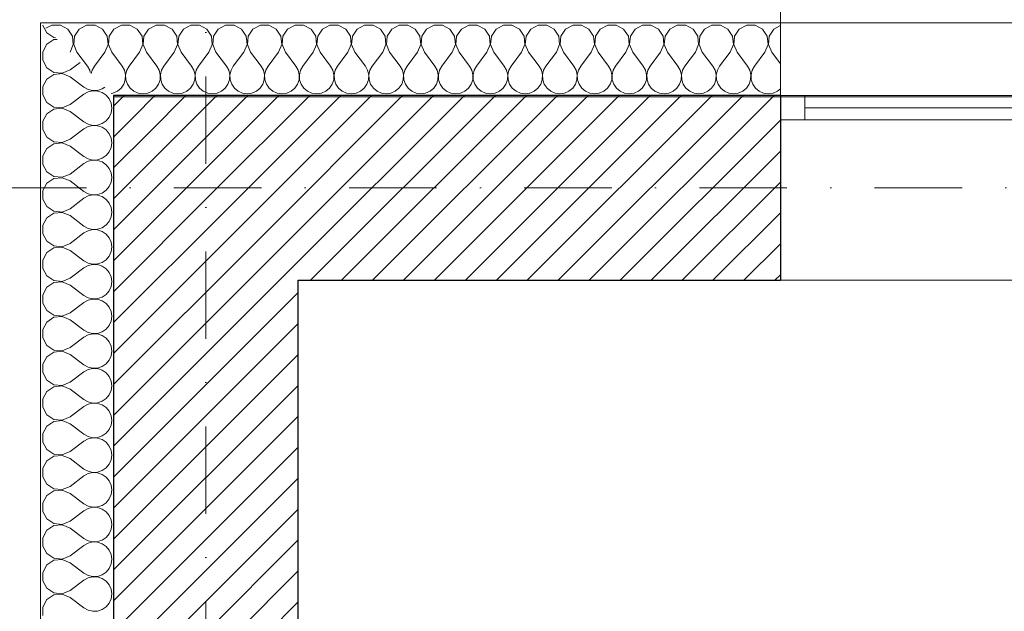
# Model space of a CAD drawing. Header units: millimetres. Extents: x 172139 to 266886, y 89525 to 138225.
# Tile 18 of 72: x 179032 to 181057, y 120464 to 121682. Entities that reach past the tile are written whole.
import ezdxf

# ---------------------------------------------------------------- set-up
doc = ezdxf.new("R2010")
doc.units = ezdxf.units.MM
doc.header["$MEASUREMENT"] = 0
doc.linetypes.add('Kropki i Kreski', pattern=[360, 180, -90, 0, -90])
for name, color, linetype in [('Konstrukcja - Siatki mod', 7, 'Continuous'), ('KR_INW', 7, 'Continuous'), ('NAPIS_SODON', 7, 'Continuous')]:
    doc.layers.add(name, color=color, linetype=linetype)
doc.layers.add('Konstrukcja - Siatki mod_Nr_pióra__48', color=7, linetype='Continuous', lineweight=15, true_color=0xa80f02)
doc.layers.add('KR_INW_Nr_pióra__102', color=7, linetype='Continuous', lineweight=5, true_color=0xcccccc)
for name, color, linetype, lineweight in [('KR_INW_Nr_pióra__101', 252, 'Continuous', 5), ('KR_INW_Nr_pióra__27', 7, 'Continuous', 25), ('KR_INW_Nr_pióra__47', 7, 'Continuous', 15), ('NAPIS_SODON_Nr_pióra__1', 7, 'Continuous', 13), ('Okna ArchiCADa_Nr_pióra__1', 7, 'Continuous', 13)]:
    doc.layers.add(name, color=color, linetype=linetype, lineweight=lineweight)
pattern_1 = [(45, (0, 0), (-31.819804, 31.819804), [])]

# ---------------------------------------------------------------- blocks, each defined once
blk = doc.blocks.new('Strop_1', base_point=(179225, 121523.3))
at = {"layer": 'NAPIS_SODON_Nr_pióra__1', "linetype": 'Continuous', "flags": 128}
blk.add_lwpolyline([(179225, 121523.3), (179225.9, 107003.8), (250898.3, 107008.3), (250897.4, 121527.8)], close=True, dxfattribs=at)
blk = doc.blocks.new('*X87')
at = {"layer": 'KR_INW_Nr_pióra__102', "linetype": 'Continuous'}
for p, q in [((179098.4, 121670.9), (179086.3, 121664.4)), ((179115.8, 121670.9), (179098.4, 121670.9)), ((179131.2, 121662.7), (179115.8, 121670.9)), ((179169.9, 121670.9), (179154.5, 121662.7)), ((179187.3, 121670.9), (179169.9, 121670.9)), ((179202.6, 121662.7), (179187.3, 121670.9)), ((179241.3, 121670.9), (179226, 121662.7)), ((179258.7, 121670.9), (179241.3, 121670.9)), ((179274, 121662.7), (179258.7, 121670.9)), ((179312.7, 121670.9), (179297.4, 121662.7)), ((179330.1, 121670.9), (179312.7, 121670.9)), ((179345.5, 121662.7), (179330.1, 121670.9)), ((179384.2, 121670.9), (179368.8, 121662.7)), ((179401.6, 121670.9), (179384.2, 121670.9)), ((179416.9, 121662.7), (179401.6, 121670.9)), ((179455.6, 121670.9), (179440.3, 121662.7)), ((179473, 121670.9), (179455.6, 121670.9)), ((179488.3, 121662.7), (179473, 121670.9)), ((179527, 121670.9), (179511.7, 121662.7)), ((179544.4, 121670.9), (179527, 121670.9)), ((179559.7, 121662.7), (179544.4, 121670.9)), ((179598.4, 121670.9), (179583.1, 121662.7)), ((179615.8, 121670.9), (179598.4, 121670.9)), ((179631.2, 121662.7), (179615.8, 121670.9)), ((179669.9, 121670.9), (179654.5, 121662.7)), ((179687.3, 121670.9), (179669.9, 121670.9)), ((179702.6, 121662.7), (179687.3, 121670.9)), ((179741.3, 121670.9), (179726, 121662.7)), ((179758.7, 121670.9), (179741.3, 121670.9)), ((179774, 121662.7), (179758.7, 121670.9)), ((179812.7, 121670.9), (179797.4, 121662.7)), ((179830.1, 121670.9), (179812.7, 121670.9)), ((179845.5, 121662.7), (179830.1, 121670.9)), ((179884.2, 121670.9), (179868.8, 121662.7)), ((179901.6, 121670.9), (179884.2, 121670.9)), ((179916.9, 121662.7), (179901.6, 121670.9)), ((179955.6, 121670.9), (179940.3, 121662.7)), ((179973, 121670.9), (179955.6, 121670.9)), ((179988.3, 121662.7), (179973, 121670.9)), ((180027, 121670.9), (180011.7, 121662.7)), ((180044.4, 121670.9), (180027, 121670.9)), ((180059.7, 121662.7), (180044.4, 121670.9)), ((180098.4, 121670.9), (180083.1, 121662.7)), ((180115.8, 121670.9), (180098.4, 121670.9)), ((180131.2, 121662.7), (180115.8, 121670.9)), ((180169.9, 121670.9), (180154.5, 121662.7)), ((180187.3, 121670.9), (180169.9, 121670.9)), ((180202.6, 121662.7), (180187.3, 121670.9)), ((180241.3, 121670.9), (180226, 121662.7)), ((180258.7, 121670.9), (180241.3, 121670.9)), ((180274, 121662.7), (180258.7, 121670.9)), ((180312.7, 121670.9), (180297.4, 121662.7)), ((180330.1, 121670.9), (180312.7, 121670.9)), ((180345.5, 121662.7), (180330.1, 121670.9)), ((180384.2, 121670.9), (180368.8, 121662.7)), ((180401.6, 121670.9), (180384.2, 121670.9)), ((180416.9, 121662.7), (180401.6, 121670.9)), ((180455.6, 121670.9), (180440.3, 121662.7)), ((180473, 121670.9), (180455.6, 121670.9)), ((180488.3, 121662.7), (180473, 121670.9)), ((180527, 121670.9), (180511.7, 121662.7)), ((180544.4, 121670.9), (180527, 121670.9)), ((180559.7, 121662.7), (180544.4, 121670.9)), ((179140.8, 121648.2), (179131.2, 121662.7)), ((179154.5, 121662.7), (179144.9, 121648.2)), ((179212.2, 121648.2), (179202.6, 121662.7)), ((179226, 121662.7), (179216.3, 121648.2)), ((179283.7, 121648.2), (179274, 121662.7)), ((179297.4, 121662.7), (179287.8, 121648.2)), ((179355.1, 121648.2), (179345.5, 121662.7)), ((179368.8, 121662.7), (179359.2, 121648.2)), ((179426.5, 121648.2), (179416.9, 121662.7)), ((179440.3, 121662.7), (179430.6, 121648.2)), ((179497.9, 121648.2), (179488.3, 121662.7)), ((179511.7, 121662.7), (179502.1, 121648.2)), ((179569.4, 121648.2), (179559.7, 121662.7)), ((179583.1, 121662.7), (179573.5, 121648.2)), ((179640.8, 121648.2), (179631.2, 121662.7)), ((179654.5, 121662.7), (179644.9, 121648.2)), ((179712.2, 121648.2), (179702.6, 121662.7)), ((179726, 121662.7), (179716.3, 121648.2)), ((179783.7, 121648.2), (179774, 121662.7)), ((179797.4, 121662.7), (179787.8, 121648.2)), ((179855.1, 121648.2), (179845.5, 121662.7)), ((179868.8, 121662.7), (179859.2, 121648.2)), ((179926.5, 121648.2), (179916.9, 121662.7)), ((179940.3, 121662.7), (179930.6, 121648.2)), ((179997.9, 121648.2), (179988.3, 121662.7)), ((180011.7, 121662.7), (180002.1, 121648.2)), ((180069.4, 121648.2), (180059.7, 121662.7)), ((180083.1, 121662.7), (180073.5, 121648.2)), ((180140.8, 121648.2), (180131.2, 121662.7)), ((180154.5, 121662.7), (180144.9, 121648.2)), ((180212.2, 121648.2), (180202.6, 121662.7)), ((180226, 121662.7), (180216.3, 121648.2)), ((180283.7, 121648.2), (180274, 121662.7)), ((180297.4, 121662.7), (180287.8, 121648.2)), ((180355.1, 121648.2), (180345.5, 121662.7)), ((180368.8, 121662.7), (180359.2, 121648.2)), ((180426.5, 121648.2), (180416.9, 121662.7)), ((180440.3, 121662.7), (180430.6, 121648.2)), ((180497.9, 121648.2), (180488.3, 121662.7)), ((180511.7, 121662.7), (180502.1, 121648.2)), ((180569.4, 121648.2), (180559.7, 121662.7)), ((180583.1, 121662.7), (180573.5, 121648.2)), ((180596.2, 121669.8), (180583.1, 121662.7)), ((179135.7, 121614.9), (179142.4, 121630.9)), ((179142.4, 121630.9), (179140.8, 121648.2)), ((179144.9, 121648.2), (179143.3, 121630.9)), ((179143.3, 121630.9), (179150, 121614.9)), ((179207.1, 121614.9), (179213.9, 121630.9)), ((179213.9, 121630.9), (179212.2, 121648.2)), ((179216.3, 121648.2), (179214.7, 121630.9)), ((179214.7, 121630.9), (179221.4, 121614.9)), ((179278.6, 121614.9), (179285.3, 121630.9)), ((179285.3, 121630.9), (179283.7, 121648.2)), ((179287.8, 121648.2), (179286.1, 121630.9)), ((179286.1, 121630.9), (179292.9, 121614.9)), ((179350, 121614.9), (179356.7, 121630.9)), ((179356.7, 121630.9), (179355.1, 121648.2)), ((179359.2, 121648.2), (179357.6, 121630.9)), ((179357.6, 121630.9), (179364.3, 121614.9)), ((179421.4, 121614.9), (179428.2, 121630.9)), ((179428.2, 121630.9), (179426.5, 121648.2)), ((179430.6, 121648.2), (179429, 121630.9)), ((179429, 121630.9), (179435.7, 121614.9)), ((179492.9, 121614.9), (179499.6, 121630.9)), ((179499.6, 121630.9), (179497.9, 121648.2)), ((179502.1, 121648.2), (179500.4, 121630.9)), ((179500.4, 121630.9), (179507.1, 121614.9)), ((179564.3, 121614.9), (179571, 121630.9)), ((179571, 121630.9), (179569.4, 121648.2)), ((179573.5, 121648.2), (179571.8, 121630.9)), ((179571.8, 121630.9), (179578.6, 121614.9)), ((179635.7, 121614.9), (179642.4, 121630.9)), ((179642.4, 121630.9), (179640.8, 121648.2)), ((179644.9, 121648.2), (179643.3, 121630.9)), ((179643.3, 121630.9), (179650, 121614.9)), ((179707.1, 121614.9), (179713.9, 121630.9)), ((179713.9, 121630.9), (179712.2, 121648.2)), ((179716.3, 121648.2), (179714.7, 121630.9)), ((179714.7, 121630.9), (179721.4, 121614.9)), ((179778.6, 121614.9), (179785.3, 121630.9)), ((179785.3, 121630.9), (179783.7, 121648.2)), ((179787.8, 121648.2), (179786.1, 121630.9)), ((179786.1, 121630.9), (179792.9, 121614.9)), ((179850, 121614.9), (179856.7, 121630.9)), ((179856.7, 121630.9), (179855.1, 121648.2)), ((179859.2, 121648.2), (179857.6, 121630.9)), ((179857.6, 121630.9), (179864.3, 121614.9)), ((179921.4, 121614.9), (179928.2, 121630.9)), ((179928.2, 121630.9), (179926.5, 121648.2)), ((179930.6, 121648.2), (179929, 121630.9)), ((179929, 121630.9), (179935.7, 121614.9)), ((179992.9, 121614.9), (179999.6, 121630.9)), ((179999.6, 121630.9), (179997.9, 121648.2)), ((180002.1, 121648.2), (180000.4, 121630.9)), ((180000.4, 121630.9), (180007.1, 121614.9)), ((180064.3, 121614.9), (180071, 121630.9)), ((180071, 121630.9), (180069.4, 121648.2)), ((180073.5, 121648.2), (180071.8, 121630.9)), ((180071.8, 121630.9), (180078.6, 121614.9)), ((180135.7, 121614.9), (180142.4, 121630.9)), ((180142.4, 121630.9), (180140.8, 121648.2)), ((180144.9, 121648.2), (180143.3, 121630.9)), ((180143.3, 121630.9), (180150, 121614.9)), ((180207.1, 121614.9), (180213.9, 121630.9)), ((180213.9, 121630.9), (180212.2, 121648.2)), ((180216.3, 121648.2), (180214.7, 121630.9)), ((180214.7, 121630.9), (180221.4, 121614.9)), ((180278.6, 121614.9), (180285.3, 121630.9)), ((180285.3, 121630.9), (180283.7, 121648.2)), ((180287.8, 121648.2), (180286.1, 121630.9)), ((180286.1, 121630.9), (180292.9, 121614.9)), ((180350, 121614.9), (180356.7, 121630.9)), ((180356.7, 121630.9), (180355.1, 121648.2)), ((180359.2, 121648.2), (180357.6, 121630.9)), ((180357.6, 121630.9), (180364.3, 121614.9)), ((180421.4, 121614.9), (180428.2, 121630.9)), ((180428.2, 121630.9), (180426.5, 121648.2)), ((180430.6, 121648.2), (180429, 121630.9)), ((180429, 121630.9), (180435.7, 121614.9)), ((180492.9, 121614.9), (180499.6, 121630.9)), ((180499.6, 121630.9), (180497.9, 121648.2)), ((180502.1, 121648.2), (180500.4, 121630.9)), ((180500.4, 121630.9), (180507.1, 121614.9)), ((180564.3, 121614.9), (180571, 121630.9)), ((180571, 121630.9), (180569.4, 121648.2)), ((180573.5, 121648.2), (180571.8, 121630.9)), ((180571.8, 121630.9), (180578.6, 121614.9)), ((179150, 121614.9), (179171.4, 121586.3)), ((179207.1, 121614.9), (179185.7, 121586.3)), ((179221.4, 121614.9), (179242.9, 121586.3)), ((179278.6, 121614.9), (179257.1, 121586.3)), ((179292.9, 121614.9), (179314.3, 121586.3)), ((179350, 121614.9), (179328.6, 121586.3)), ((179364.3, 121614.9), (179385.7, 121586.3)), ((179421.4, 121614.9), (179400, 121586.3)), ((179435.7, 121614.9), (179457.1, 121586.3)), ((179492.9, 121614.9), (179471.4, 121586.3)), ((179507.1, 121614.9), (179528.6, 121586.3)), ((179564.3, 121614.9), (179542.9, 121586.3)), ((179578.6, 121614.9), (179600, 121586.3)), ((179635.7, 121614.9), (179614.3, 121586.3)), ((179650, 121614.9), (179671.4, 121586.3)), ((179707.1, 121614.9), (179685.7, 121586.3)), ((179721.4, 121614.9), (179742.9, 121586.3)), ((179778.6, 121614.9), (179757.1, 121586.3)), ((179792.9, 121614.9), (179814.3, 121586.3)), ((179850, 121614.9), (179828.6, 121586.3)), ((179864.3, 121614.9), (179885.7, 121586.3)), ((179921.4, 121614.9), (179900, 121586.3)), ((179935.7, 121614.9), (179957.1, 121586.3)), ((179992.9, 121614.9), (179971.4, 121586.3)), ((180007.1, 121614.9), (180028.6, 121586.3)), ((180064.3, 121614.9), (180042.9, 121586.3)), ((180078.6, 121614.9), (180100, 121586.3)), ((180135.7, 121614.9), (180114.3, 121586.3)), ((180150, 121614.9), (180171.4, 121586.3)), ((180207.1, 121614.9), (180185.7, 121586.3)), ((180221.4, 121614.9), (180242.9, 121586.3)), ((180278.6, 121614.9), (180257.1, 121586.3)), ((180292.9, 121614.9), (180314.3, 121586.3)), ((180350, 121614.9), (180328.6, 121586.3)), ((180364.3, 121614.9), (180385.7, 121586.3)), ((180421.4, 121614.9), (180400, 121586.3)), ((180435.7, 121614.9), (180457.1, 121586.3)), ((180492.9, 121614.9), (180471.4, 121586.3)), ((180507.1, 121614.9), (180528.6, 121586.3)), ((180564.3, 121614.9), (180542.9, 121586.3)), ((180578.6, 121614.9), (180596.2, 121591.3)), ((179176.2, 121577.7), (179171.4, 121586.3)), ((179177.2, 121573.5), (179176.2, 121577.7)), ((179180.9, 121577.7), (179179.4, 121571.2)), ((179185.7, 121586.3), (179180.9, 121577.7)), ((179247.6, 121577.7), (179242.9, 121586.3)), ((179249.9, 121568.1), (179247.6, 121577.7)), ((179252.4, 121577.7), (179250.1, 121568.1)), ((179257.1, 121586.3), (179252.4, 121577.7)), ((179319.1, 121577.7), (179314.3, 121586.3)), ((179321.3, 121568.1), (179319.1, 121577.7)), ((179323.8, 121577.7), (179321.6, 121568.1)), ((179328.6, 121586.3), (179323.8, 121577.7)), ((179390.5, 121577.7), (179385.7, 121586.3)), ((179392.7, 121568.1), (179390.5, 121577.7)), ((179395.2, 121577.7), (179393, 121568.1)), ((179400, 121586.3), (179395.2, 121577.7)), ((179461.9, 121577.7), (179457.1, 121586.3)), ((179464.1, 121568.1), (179461.9, 121577.7)), ((179466.7, 121577.7), (179464.4, 121568.1)), ((179471.4, 121586.3), (179466.7, 121577.7)), ((179533.3, 121577.7), (179528.6, 121586.3)), ((179535.6, 121568.1), (179533.3, 121577.7)), ((179538.1, 121577.7), (179535.9, 121568.1)), ((179542.9, 121586.3), (179538.1, 121577.7)), ((179604.8, 121577.7), (179600, 121586.3)), ((179607, 121568.1), (179604.8, 121577.7)), ((179609.5, 121577.7), (179607.3, 121568.1)), ((179614.3, 121586.3), (179609.5, 121577.7)), ((179676.2, 121577.7), (179671.4, 121586.3)), ((179678.4, 121568.1), (179676.2, 121577.7)), ((179680.9, 121577.7), (179678.7, 121568.1)), ((179685.7, 121586.3), (179680.9, 121577.7)), ((179747.6, 121577.7), (179742.9, 121586.3)), ((179749.9, 121568.1), (179747.6, 121577.7)), ((179752.4, 121577.7), (179750.1, 121568.1)), ((179757.1, 121586.3), (179752.4, 121577.7)), ((179819.1, 121577.7), (179814.3, 121586.3)), ((179821.3, 121568.1), (179819.1, 121577.7)), ((179823.8, 121577.7), (179821.6, 121568.1)), ((179828.6, 121586.3), (179823.8, 121577.7)), ((179890.5, 121577.7), (179885.7, 121586.3)), ((179892.7, 121568.1), (179890.5, 121577.7)), ((179895.2, 121577.7), (179893, 121568.1)), ((179900, 121586.3), (179895.2, 121577.7)), ((179961.9, 121577.7), (179957.1, 121586.3)), ((179964.1, 121568.1), (179961.9, 121577.7)), ((179966.7, 121577.7), (179964.4, 121568.1)), ((179971.4, 121586.3), (179966.7, 121577.7)), ((180033.3, 121577.7), (180028.6, 121586.3)), ((180035.6, 121568.1), (180033.3, 121577.7)), ((180038.1, 121577.7), (180035.9, 121568.1)), ((180042.9, 121586.3), (180038.1, 121577.7)), ((180104.8, 121577.7), (180100, 121586.3)), ((180107, 121568.1), (180104.8, 121577.7)), ((180109.5, 121577.7), (180107.3, 121568.1)), ((180114.3, 121586.3), (180109.5, 121577.7)), ((180176.2, 121577.7), (180171.4, 121586.3)), ((180178.4, 121568.1), (180176.2, 121577.7)), ((180180.9, 121577.7), (180178.7, 121568.1)), ((180185.7, 121586.3), (180180.9, 121577.7)), ((180247.6, 121577.7), (180242.9, 121586.3)), ((180249.9, 121568.1), (180247.6, 121577.7)), ((180252.4, 121577.7), (180250.1, 121568.1)), ((180257.1, 121586.3), (180252.4, 121577.7)), ((180319.1, 121577.7), (180314.3, 121586.3)), ((180321.3, 121568.1), (180319.1, 121577.7)), ((180323.8, 121577.7), (180321.6, 121568.1)), ((180328.6, 121586.3), (180323.8, 121577.7)), ((180390.5, 121577.7), (180385.7, 121586.3)), ((180392.7, 121568.1), (180390.5, 121577.7)), ((180395.2, 121577.7), (180393, 121568.1)), ((180400, 121586.3), (180395.2, 121577.7)), ((180461.9, 121577.7), (180457.1, 121586.3)), ((180464.1, 121568.1), (180461.9, 121577.7)), ((180466.7, 121577.7), (180464.4, 121568.1)), ((180471.4, 121586.3), (180466.7, 121577.7)), ((180533.3, 121577.7), (180528.6, 121586.3)), ((180535.6, 121568.1), (180533.3, 121577.7)), ((180538.1, 121577.7), (180535.9, 121568.1)), ((180542.9, 121586.3), (180538.1, 121577.7)), ((179240.6, 121540.8), (179246.2, 121548.9)), ((179246.2, 121548.9), (179249.4, 121558.2)), ((179249.4, 121558.2), (179249.9, 121568.1)), ((179250.1, 121568.1), (179250.6, 121558.2)), ((179250.6, 121558.2), (179253.8, 121548.9)), ((179253.8, 121548.9), (179259.4, 121540.8)), ((179312.1, 121540.8), (179317.7, 121548.9)), ((179317.7, 121548.9), (179320.8, 121558.2)), ((179320.8, 121558.2), (179321.3, 121568.1)), ((179321.6, 121568.1), (179322.1, 121558.2)), ((179322.1, 121558.2), (179325.2, 121548.9)), ((179325.2, 121548.9), (179330.8, 121540.8)), ((179383.5, 121540.8), (179389.1, 121548.9)), ((179389.1, 121548.9), (179392.2, 121558.2)), ((179392.2, 121558.2), (179392.7, 121568.1)), ((179393, 121568.1), (179393.5, 121558.2)), ((179393.5, 121558.2), (179396.6, 121548.9)), ((179396.6, 121548.9), (179402.2, 121540.8)), ((179454.9, 121540.8), (179460.5, 121548.9)), ((179460.5, 121548.9), (179463.7, 121558.2)), ((179463.7, 121558.2), (179464.1, 121568.1)), ((179464.4, 121568.1), (179464.9, 121558.2)), ((179464.9, 121558.2), (179468.1, 121548.9)), ((179468.1, 121548.9), (179473.6, 121540.8)), ((179526.4, 121540.8), (179531.9, 121548.9)), ((179531.9, 121548.9), (179535.1, 121558.2)), ((179535.1, 121558.2), (179535.6, 121568.1)), ((179535.9, 121568.1), (179536.3, 121558.2)), ((179536.3, 121558.2), (179539.5, 121548.9)), ((179539.5, 121548.9), (179545.1, 121540.8)), ((179597.8, 121540.8), (179603.4, 121548.9)), ((179603.4, 121548.9), (179606.5, 121558.2)), ((179606.5, 121558.2), (179607, 121568.1)), ((179607.3, 121568.1), (179607.8, 121558.2)), ((179607.8, 121558.2), (179610.9, 121548.9)), ((179610.9, 121548.9), (179616.5, 121540.8)), ((179669.2, 121540.8), (179674.8, 121548.9)), ((179674.8, 121548.9), (179677.9, 121558.2)), ((179677.9, 121558.2), (179678.4, 121568.1)), ((179678.7, 121568.1), (179679.2, 121558.2)), ((179679.2, 121558.2), (179682.3, 121548.9)), ((179682.3, 121548.9), (179687.9, 121540.8)), ((179740.6, 121540.8), (179746.2, 121548.9)), ((179746.2, 121548.9), (179749.4, 121558.2)), ((179749.4, 121558.2), (179749.9, 121568.1)), ((179750.1, 121568.1), (179750.6, 121558.2)), ((179750.6, 121558.2), (179753.8, 121548.9)), ((179753.8, 121548.9), (179759.4, 121540.8)), ((179812.1, 121540.8), (179817.7, 121548.9)), ((179817.7, 121548.9), (179820.8, 121558.2)), ((179820.8, 121558.2), (179821.3, 121568.1)), ((179821.6, 121568.1), (179822.1, 121558.2)), ((179822.1, 121558.2), (179825.2, 121548.9)), ((179825.2, 121548.9), (179830.8, 121540.8)), ((179883.5, 121540.8), (179889.1, 121548.9)), ((179889.1, 121548.9), (179892.2, 121558.2)), ((179892.2, 121558.2), (179892.7, 121568.1)), ((179893, 121568.1), (179893.5, 121558.2)), ((179893.5, 121558.2), (179896.6, 121548.9)), ((179896.6, 121548.9), (179902.2, 121540.8)), ((179954.9, 121540.8), (179960.5, 121548.9)), ((179960.5, 121548.9), (179963.7, 121558.2)), ((179963.7, 121558.2), (179964.1, 121568.1)), ((179964.4, 121568.1), (179964.9, 121558.2)), ((179964.9, 121558.2), (179968.1, 121548.9)), ((179968.1, 121548.9), (179973.6, 121540.8)), ((180026.4, 121540.8), (180031.9, 121548.9)), ((180031.9, 121548.9), (180035.1, 121558.2)), ((180035.1, 121558.2), (180035.6, 121568.1)), ((180035.9, 121568.1), (180036.3, 121558.2)), ((180036.3, 121558.2), (180039.5, 121548.9)), ((180039.5, 121548.9), (180045.1, 121540.8)), ((180097.8, 121540.8), (180103.4, 121548.9)), ((180103.4, 121548.9), (180106.5, 121558.2)), ((180106.5, 121558.2), (180107, 121568.1)), ((180107.3, 121568.1), (180107.8, 121558.2)), ((180107.8, 121558.2), (180110.9, 121548.9)), ((180110.9, 121548.9), (180116.5, 121540.8)), ((180169.2, 121540.8), (180174.8, 121548.9)), ((180174.8, 121548.9), (180177.9, 121558.2)), ((180177.9, 121558.2), (180178.4, 121568.1)), ((180178.7, 121568.1), (180179.2, 121558.2)), ((180179.2, 121558.2), (180182.3, 121548.9)), ((180182.3, 121548.9), (180187.9, 121540.8)), ((180240.6, 121540.8), (180246.2, 121548.9)), ((180246.2, 121548.9), (180249.4, 121558.2)), ((180249.4, 121558.2), (180249.9, 121568.1)), ((180250.1, 121568.1), (180250.6, 121558.2)), ((180250.6, 121558.2), (180253.8, 121548.9)), ((180253.8, 121548.9), (180259.4, 121540.8)), ((180312.1, 121540.8), (180317.7, 121548.9)), ((180317.7, 121548.9), (180320.8, 121558.2)), ((180320.8, 121558.2), (180321.3, 121568.1)), ((180321.6, 121568.1), (180322.1, 121558.2)), ((180322.1, 121558.2), (180325.2, 121548.9)), ((180325.2, 121548.9), (180330.8, 121540.8)), ((180383.5, 121540.8), (180389.1, 121548.9)), ((180389.1, 121548.9), (180392.2, 121558.2)), ((180392.2, 121558.2), (180392.7, 121568.1)), ((180393, 121568.1), (180393.5, 121558.2)), ((180393.5, 121558.2), (180396.6, 121548.9)), ((180396.6, 121548.9), (180402.2, 121540.8)), ((180454.9, 121540.8), (180460.5, 121548.9)), ((180460.5, 121548.9), (180463.7, 121558.2)), ((180463.7, 121558.2), (180464.1, 121568.1)), ((180464.4, 121568.1), (180464.9, 121558.2)), ((180464.9, 121558.2), (180468.1, 121548.9)), ((180468.1, 121548.9), (180473.6, 121540.8)), ((180526.4, 121540.8), (180531.9, 121548.9)), ((180531.9, 121548.9), (180535.1, 121558.2)), ((180535.1, 121558.2), (180535.6, 121568.1)), ((180535.9, 121568.1), (180536.3, 121558.2)), ((180536.3, 121558.2), (180539.5, 121548.9)), ((180539.5, 121548.9), (180545.1, 121540.8)), ((179220.6, 121530), (179224, 121530.5)), ((179224, 121530.5), (179233.1, 121534.5)), ((179233.1, 121534.5), (179240.6, 121540.8)), ((179259.4, 121540.8), (179266.9, 121534.5)), ((179266.9, 121534.5), (179276, 121530.5)), ((179276, 121530.5), (179285.7, 121529.2)), ((179285.7, 121529.2), (179295.5, 121530.5)), ((179295.5, 121530.5), (179304.5, 121534.5)), ((179304.5, 121534.5), (179312.1, 121540.8)), ((179330.8, 121540.8), (179338.4, 121534.5)), ((179338.4, 121534.5), (179347.4, 121530.5)), ((179347.4, 121530.5), (179357.1, 121529.2)), ((179357.1, 121529.2), (179366.9, 121530.5)), ((179366.9, 121530.5), (179375.9, 121534.5)), ((179375.9, 121534.5), (179383.5, 121540.8)), ((179402.2, 121540.8), (179409.8, 121534.5)), ((179409.8, 121534.5), (179418.8, 121530.5)), ((179418.8, 121530.5), (179428.6, 121529.2)), ((179428.6, 121529.2), (179438.3, 121530.5)), ((179438.3, 121530.5), (179447.3, 121534.5)), ((179447.3, 121534.5), (179454.9, 121540.8)), ((179473.6, 121540.8), (179481.2, 121534.5)), ((179481.2, 121534.5), (179490.2, 121530.5)), ((179490.2, 121530.5), (179500, 121529.2)), ((179500, 121529.2), (179509.8, 121530.5)), ((179509.8, 121530.5), (179518.8, 121534.5)), ((179518.8, 121534.5), (179526.4, 121540.8)), ((179545.1, 121540.8), (179552.7, 121534.5)), ((179552.7, 121534.5), (179561.7, 121530.5)), ((179561.7, 121530.5), (179571.4, 121529.2)), ((179571.4, 121529.2), (179581.2, 121530.5)), ((179581.2, 121530.5), (179590.2, 121534.5)), ((179590.2, 121534.5), (179597.8, 121540.8)), ((179616.5, 121540.8), (179624.1, 121534.5)), ((179624.1, 121534.5), (179633.1, 121530.5)), ((179633.1, 121530.5), (179642.9, 121529.2)), ((179642.9, 121529.2), (179652.6, 121530.5)), ((179652.6, 121530.5), (179661.6, 121534.5)), ((179661.6, 121534.5), (179669.2, 121540.8)), ((179687.9, 121540.8), (179695.5, 121534.5)), ((179695.5, 121534.5), (179704.5, 121530.5)), ((179704.5, 121530.5), (179714.3, 121529.2)), ((179714.3, 121529.2), (179724, 121530.5)), ((179724, 121530.5), (179733.1, 121534.5)), ((179733.1, 121534.5), (179740.6, 121540.8)), ((179759.4, 121540.8), (179766.9, 121534.5)), ((179766.9, 121534.5), (179776, 121530.5)), ((179776, 121530.5), (179785.7, 121529.2)), ((179785.7, 121529.2), (179795.5, 121530.5)), ((179795.5, 121530.5), (179804.5, 121534.5)), ((179804.5, 121534.5), (179812.1, 121540.8)), ((179830.8, 121540.8), (179838.4, 121534.5)), ((179838.4, 121534.5), (179847.4, 121530.5)), ((179847.4, 121530.5), (179857.1, 121529.2)), ((179857.1, 121529.2), (179866.9, 121530.5)), ((179866.9, 121530.5), (179875.9, 121534.5)), ((179875.9, 121534.5), (179883.5, 121540.8)), ((179902.2, 121540.8), (179909.8, 121534.5)), ((179909.8, 121534.5), (179918.8, 121530.5)), ((179918.8, 121530.5), (179928.6, 121529.2)), ((179928.6, 121529.2), (179938.3, 121530.5)), ((179938.3, 121530.5), (179947.3, 121534.5)), ((179947.3, 121534.5), (179954.9, 121540.8)), ((179973.6, 121540.8), (179981.2, 121534.5)), ((179981.2, 121534.5), (179990.2, 121530.5)), ((179990.2, 121530.5), (180000, 121529.2)), ((180000, 121529.2), (180009.8, 121530.5)), ((180009.8, 121530.5), (180018.8, 121534.5)), ((180018.8, 121534.5), (180026.4, 121540.8)), ((180045.1, 121540.8), (180052.7, 121534.5)), ((180052.7, 121534.5), (180061.7, 121530.5)), ((180061.7, 121530.5), (180071.4, 121529.2)), ((180071.4, 121529.2), (180081.2, 121530.5)), ((180081.2, 121530.5), (180090.2, 121534.5)), ((180090.2, 121534.5), (180097.8, 121540.8)), ((180116.5, 121540.8), (180124.1, 121534.5)), ((180124.1, 121534.5), (180133.1, 121530.5)), ((180133.1, 121530.5), (180142.9, 121529.2)), ((180142.9, 121529.2), (180152.6, 121530.5)), ((180152.6, 121530.5), (180161.6, 121534.5)), ((180161.6, 121534.5), (180169.2, 121540.8)), ((180187.9, 121540.8), (180195.5, 121534.5)), ((180195.5, 121534.5), (180204.5, 121530.5)), ((180204.5, 121530.5), (180214.3, 121529.2)), ((180214.3, 121529.2), (180224, 121530.5)), ((180224, 121530.5), (180233.1, 121534.5)), ((180233.1, 121534.5), (180240.6, 121540.8)), ((180259.4, 121540.8), (180266.9, 121534.5)), ((180266.9, 121534.5), (180276, 121530.5)), ((180276, 121530.5), (180285.7, 121529.2)), ((180285.7, 121529.2), (180295.5, 121530.5)), ((180295.5, 121530.5), (180304.5, 121534.5)), ((180304.5, 121534.5), (180312.1, 121540.8)), ((180330.8, 121540.8), (180338.4, 121534.5)), ((180338.4, 121534.5), (180347.4, 121530.5)), ((180347.4, 121530.5), (180357.1, 121529.2)), ((180357.1, 121529.2), (180366.9, 121530.5)), ((180366.9, 121530.5), (180375.9, 121534.5)), ((180375.9, 121534.5), (180383.5, 121540.8)), ((180402.2, 121540.8), (180409.8, 121534.5)), ((180409.8, 121534.5), (180418.8, 121530.5)), ((180418.8, 121530.5), (180428.6, 121529.2)), ((180428.6, 121529.2), (180438.3, 121530.5)), ((180438.3, 121530.5), (180447.3, 121534.5)), ((180447.3, 121534.5), (180454.9, 121540.8)), ((180473.6, 121540.8), (180481.2, 121534.5)), ((180481.2, 121534.5), (180490.2, 121530.5)), ((180490.2, 121530.5), (180500, 121529.2)), ((180500, 121529.2), (180509.8, 121530.5)), ((180509.8, 121530.5), (180518.8, 121534.5)), ((180518.8, 121534.5), (180526.4, 121540.8)), ((180545.1, 121540.8), (180552.7, 121534.5)), ((180552.7, 121534.5), (180561.7, 121530.5)), ((180561.7, 121530.5), (180571.4, 121529.2)), ((180571.4, 121529.2), (180581.2, 121530.5)), ((180581.2, 121530.5), (180590.2, 121534.5)), ((180590.2, 121534.5), (180596.2, 121539.5))]:
    blk.add_line(p, q, dxfattribs=at)
blk = doc.blocks.new('Okno podwójne 19')
at = {"layer": 'Okna ArchiCADa_Nr_pióra__1', "linetype": 'Continuous'}
for p, q in [((-575, 330), (575, 330)), ((-575, 0), (-525, 0)), ((-575, -50), (-575, 0)), ((-525, 0), (-525, -50)), ((-525, 0), (-50, 0)), ((-50, -50), (-50, 0)), ((-50, 0), (0, 0)), ((0, 0), (50, 0)), ((50, 0), (50, -50)), ((50, 0), (525, 0)), ((525, -50), (525, 0)), ((525, 0), (575, 0)), ((575, -50), (575, 0)), ((-525, -25), (-50, -25)), ((50, -25), (525, -25)), ((-525, -50), (-575, -50)), ((-50, -50), (-525, -50)), ((0, -50), (-50, -50)), ((50, -50), (0, -50)), ((525, -50), (50, -50)), ((575, -50), (525, -50)), ((-575, -200), (575, -200)), ((-575, -200), (-575, -230)), ((575, -230), (575, -200)), ((-575, -230), (575, -230))]:
    blk.add_line(p, q, dxfattribs=at)
blk = doc.blocks.new('Ściana_1', base_point=(179075.1, 121675.6))
at = {"layer": 'KR_INW_Nr_pióra__101', "linetype": 'Continuous'}
h = blk.add_hatch(dxfattribs=at)
h.set_pattern_fill('Cegła_licówka', color=256, style=0, pattern_type=2)
h.set_pattern_definition(pattern_1)
h.paths.add_polyline_path([(179225.1, 121525.6), (179605.1, 121145.6), (180596.2, 121145.6), (180596.2, 121475.6), (180596.2, 121525.6)])
at = {"layer": 'KR_INW_Nr_pióra__27', "linetype": 'Continuous'}
for p, q in [((180596.2, 121525.6), (179225.1, 121525.6)), ((180596.2, 121525.6), (180596.2, 121475.6)), ((180596.2, 121475.6), (180596.2, 121145.6))]:
    blk.add_line(p, q, dxfattribs=at)
at = {"layer": 'KR_INW_Nr_pióra__27', "linetype": 'Continuous', "flags": 128}
blk.add_lwpolyline([(179605.1, 121145.6), (180596.2, 121145.6)], dxfattribs=at)
at = {"layer": 'KR_INW_Nr_pióra__47', "linetype": 'Continuous'}
blk.add_line((180596.2, 121675.6), (180596.2, 121525.6), dxfattribs=at)
at = {"layer": 'KR_INW_Nr_pióra__47', "linetype": 'Continuous', "flags": 128}
blk.add_lwpolyline([(180596.2, 121675.6), (179075.1, 121675.6)], dxfattribs=at)
at = {"layer": 'KR_INW'}
blk.add_blockref('*X87', (0, 0), dxfattribs=at)
at = {"layer": 'Okna ArchiCADa_Nr_pióra__1', "linetype": 'Continuous', "xscale": -1, "zscale": 1000, "rotation": 180}
blk.add_blockref('Okno podwójne 19', (181171.2, 121475.6), dxfattribs=at)
blk = doc.blocks.new('*X134')
at = {"layer": 'KR_INW_Nr_pióra__102', "linetype": 'Continuous'}
for p, q in [((179079.7, 121670.9), (179079.7, 121669.9)), ((179079.7, 121669.9), (179088, 121654.5)), ((179088, 121654.5), (179102.4, 121644.9)), ((179088, 121631.2), (179079.7, 121615.8)), ((179102.4, 121640.8), (179088, 121631.2)), ((179102.4, 121644.9), (179106.1, 121644.6)), ((179109.2, 121641.4), (179102.4, 121640.8)), ((179079.7, 121615.8), (179079.7, 121598.4)), ((179079.7, 121598.4), (179088, 121583.1)), ((179135.8, 121578.6), (179156.5, 121594.1)), ((179088, 121583.1), (179102.4, 121573.5)), ((179102.4, 121569.4), (179088, 121559.7)), ((179102.4, 121573.5), (179119.8, 121571.8)), ((179119.8, 121571), (179102.4, 121569.4)), ((179119.8, 121571.8), (179135.8, 121578.6)), ((179135.8, 121564.3), (179119.8, 121571)), ((179088, 121559.7), (179079.7, 121544.4)), ((179135.8, 121564.3), (179164.4, 121542.9)), ((179079.7, 121544.4), (179079.7, 121527)), ((179135.8, 121507.1), (179164.4, 121528.6)), ((179164.4, 121542.9), (179173, 121538.1)), ((179173, 121533.3), (179164.4, 121528.6)), ((179173, 121538.1), (179182.6, 121535.9)), ((179182.6, 121535.6), (179173, 121533.3)), ((179182.6, 121535.9), (179192.4, 121536.3)), ((179192.4, 121535.1), (179182.6, 121535.6)), ((179192.4, 121536.3), (179201.8, 121539.5)), ((179201.8, 121531.9), (179192.4, 121535.1)), ((179201.8, 121539.5), (179207.4, 121543.3)), ((179209.9, 121526.4), (179201.8, 121531.9)), ((179079.7, 121527), (179088, 121511.7)), ((179088, 121511.7), (179102.4, 121502.1)), ((179216.2, 121518.8), (179209.9, 121526.4)), ((179220.2, 121509.8), (179216.2, 121518.8)), ((179221.5, 121500), (179220.2, 121509.8)), ((179088, 121488.3), (179079.7, 121473)), ((179102.4, 121497.9), (179088, 121488.3)), ((179102.4, 121502.1), (179119.8, 121500.4)), ((179119.8, 121499.6), (179102.4, 121497.9)), ((179119.8, 121500.4), (179135.8, 121507.1)), ((179135.8, 121492.9), (179119.8, 121499.6)), ((179135.8, 121492.9), (179164.4, 121471.4)), ((179216.2, 121481.2), (179220.2, 121490.2)), ((179220.2, 121490.2), (179221.5, 121500)), ((179079.7, 121473), (179079.7, 121455.6)), ((179164.4, 121471.4), (179173, 121466.7)), ((179192.4, 121464.9), (179201.8, 121468.1)), ((179201.8, 121468.1), (179209.9, 121473.6)), ((179209.9, 121473.6), (179216.2, 121481.2)), ((179079.7, 121455.6), (179088, 121440.3)), ((179135.8, 121435.7), (179164.4, 121457.1)), ((179173, 121461.9), (179164.4, 121457.1)), ((179173, 121466.7), (179182.6, 121464.4)), ((179182.6, 121464.1), (179173, 121461.9)), ((179182.6, 121464.4), (179192.4, 121464.9)), ((179192.4, 121463.7), (179182.6, 121464.1)), ((179201.8, 121460.5), (179192.4, 121463.7)), ((179209.9, 121454.9), (179201.8, 121460.5)), ((179216.2, 121447.3), (179209.9, 121454.9)), ((179088, 121440.3), (179102.4, 121430.6)), ((179102.4, 121430.6), (179119.8, 121429)), ((179119.8, 121428.2), (179102.4, 121426.5)), ((179119.8, 121429), (179135.8, 121435.7)), ((179135.8, 121421.4), (179119.8, 121428.2)), ((179220.2, 121438.3), (179216.2, 121447.3)), ((179221.5, 121428.6), (179220.2, 121438.3)), ((179220.2, 121418.8), (179221.5, 121428.6)), ((179088, 121416.9), (179079.7, 121401.6)), ((179102.4, 121426.5), (179088, 121416.9)), ((179135.8, 121421.4), (179164.4, 121400)), ((179209.9, 121402.2), (179216.2, 121409.8)), ((179216.2, 121409.8), (179220.2, 121418.8)), ((179079.7, 121401.6), (179079.7, 121384.2)), ((179164.4, 121400), (179173, 121395.2)), ((179173, 121390.5), (179164.4, 121385.7)), ((179173, 121395.2), (179182.6, 121393)), ((179182.6, 121392.7), (179173, 121390.5)), ((179182.6, 121393), (179192.4, 121393.5)), ((179192.4, 121392.2), (179182.6, 121392.7)), ((179192.4, 121393.5), (179201.8, 121396.6)), ((179201.8, 121389.1), (179192.4, 121392.2)), ((179201.8, 121396.6), (179209.9, 121402.2)), ((179209.9, 121383.5), (179201.8, 121389.1)), ((179079.7, 121384.2), (179088, 121368.8)), ((179088, 121368.8), (179102.4, 121359.2)), ((179135.8, 121364.3), (179164.4, 121385.7)), ((179216.2, 121375.9), (179209.9, 121383.5)), ((179220.2, 121366.9), (179216.2, 121375.9)), ((179221.5, 121357.1), (179220.2, 121366.9)), ((179102.4, 121355.1), (179088, 121345.5)), ((179102.4, 121359.2), (179119.8, 121357.6)), ((179119.8, 121356.7), (179102.4, 121355.1)), ((179119.8, 121357.6), (179135.8, 121364.3)), ((179135.8, 121350), (179119.8, 121356.7)), ((179135.8, 121350), (179164.4, 121328.6)), ((179216.2, 121338.4), (179220.2, 121347.4)), ((179220.2, 121347.4), (179221.5, 121357.1)), ((179088, 121345.5), (179079.7, 121330.1)), ((179079.7, 121330.1), (179079.7, 121312.7)), ((179164.4, 121328.6), (179173, 121323.8)), ((179201.8, 121325.2), (179209.9, 121330.8)), ((179209.9, 121330.8), (179216.2, 121338.4)), ((179079.7, 121312.7), (179088, 121297.4)), ((179135.8, 121292.9), (179164.4, 121314.3)), ((179173, 121319.1), (179164.4, 121314.3)), ((179173, 121323.8), (179182.6, 121321.6)), ((179182.6, 121321.3), (179173, 121319.1)), ((179182.6, 121321.6), (179192.4, 121322.1)), ((179192.4, 121320.8), (179182.6, 121321.3)), ((179192.4, 121322.1), (179201.8, 121325.2)), ((179201.8, 121317.7), (179192.4, 121320.8)), ((179209.9, 121312.1), (179201.8, 121317.7)), ((179216.2, 121304.5), (179209.9, 121312.1)), ((179088, 121297.4), (179102.4, 121287.8)), ((179102.4, 121287.8), (179119.8, 121286.1)), ((179119.8, 121286.1), (179135.8, 121292.9)), ((179220.2, 121295.5), (179216.2, 121304.5)), ((179221.5, 121285.7), (179220.2, 121295.5)), ((179220.2, 121276), (179221.5, 121285.7)), ((179088, 121274), (179079.7, 121258.7)), ((179102.4, 121283.7), (179088, 121274)), ((179119.8, 121285.3), (179102.4, 121283.7)), ((179135.8, 121278.6), (179119.8, 121285.3)), ((179135.8, 121278.6), (179164.4, 121257.1)), ((179209.9, 121259.4), (179216.2, 121266.9)), ((179216.2, 121266.9), (179220.2, 121276)), ((179079.7, 121258.7), (179079.7, 121241.3)), ((179164.4, 121257.1), (179173, 121252.4)), ((179173, 121247.6), (179164.4, 121242.9)), ((179173, 121252.4), (179182.6, 121250.1)), ((179182.6, 121249.9), (179173, 121247.6)), ((179182.6, 121250.1), (179192.4, 121250.6)), ((179192.4, 121249.4), (179182.6, 121249.9)), ((179192.4, 121250.6), (179201.8, 121253.8)), ((179201.8, 121246.2), (179192.4, 121249.4)), ((179201.8, 121253.8), (179209.9, 121259.4)), ((179209.9, 121240.6), (179201.8, 121246.2)), ((179079.7, 121241.3), (179088, 121226)), ((179088, 121226), (179102.4, 121216.3)), ((179135.8, 121221.4), (179164.4, 121242.9)), ((179216.2, 121233.1), (179209.9, 121240.6)), ((179220.2, 121224), (179216.2, 121233.1)), ((179102.4, 121212.2), (179088, 121202.6)), ((179102.4, 121216.3), (179119.8, 121214.7)), ((179119.8, 121213.9), (179102.4, 121212.2)), ((179119.8, 121214.7), (179135.8, 121221.4)), ((179135.8, 121207.1), (179119.8, 121213.9)), ((179135.8, 121207.1), (179164.4, 121185.7)), ((179221.5, 121214.3), (179220.2, 121224)), ((179220.2, 121204.5), (179221.5, 121214.3)), ((179088, 121202.6), (179079.7, 121187.3)), ((179079.7, 121187.3), (179079.7, 121169.9)), ((179164.4, 121185.7), (179173, 121180.9)), ((179201.8, 121182.3), (179209.9, 121187.9)), ((179209.9, 121187.9), (179216.2, 121195.5)), ((179216.2, 121195.5), (179220.2, 121204.5)), ((179079.7, 121169.9), (179088, 121154.5)), ((179135.8, 121150), (179164.4, 121171.4)), ((179173, 121176.2), (179164.4, 121171.4)), ((179173, 121180.9), (179182.6, 121178.7)), ((179182.6, 121178.4), (179173, 121176.2)), ((179182.6, 121178.7), (179192.4, 121179.2)), ((179192.4, 121177.9), (179182.6, 121178.4)), ((179192.4, 121179.2), (179201.8, 121182.3)), ((179201.8, 121174.8), (179192.4, 121177.9)), ((179209.9, 121169.2), (179201.8, 121174.8)), ((179216.2, 121161.6), (179209.9, 121169.2)), ((179088, 121154.5), (179102.4, 121144.9)), ((179102.4, 121144.9), (179119.8, 121143.3)), ((179119.8, 121143.3), (179135.8, 121150)), ((179220.2, 121152.6), (179216.2, 121161.6)), ((179221.5, 121142.9), (179220.2, 121152.6)), ((179088, 121131.2), (179079.7, 121115.8)), ((179102.4, 121140.8), (179088, 121131.2)), ((179119.8, 121142.4), (179102.4, 121140.8)), ((179135.8, 121135.7), (179119.8, 121142.4)), ((179135.8, 121135.7), (179164.4, 121114.3)), ((179209.9, 121116.5), (179216.2, 121124.1)), ((179216.2, 121124.1), (179220.2, 121133.1)), ((179220.2, 121133.1), (179221.5, 121142.9)), ((179079.7, 121115.8), (179079.7, 121098.4)), ((179164.4, 121114.3), (179173, 121109.5)), ((179173, 121104.8), (179164.4, 121100)), ((179173, 121109.5), (179182.6, 121107.3)), ((179182.6, 121107), (179173, 121104.8)), ((179182.6, 121107.3), (179192.4, 121107.8)), ((179192.4, 121106.5), (179182.6, 121107)), ((179192.4, 121107.8), (179201.8, 121110.9)), ((179201.8, 121103.4), (179192.4, 121106.5)), ((179201.8, 121110.9), (179209.9, 121116.5)), ((179209.9, 121097.8), (179201.8, 121103.4)), ((179079.7, 121098.4), (179088, 121083.1)), ((179088, 121083.1), (179102.4, 121073.5)), ((179135.8, 121078.6), (179164.4, 121100)), ((179216.2, 121090.2), (179209.9, 121097.8)), ((179220.2, 121081.2), (179216.2, 121090.2)), ((179102.4, 121069.4), (179088, 121059.7)), ((179102.4, 121073.5), (179119.8, 121071.8)), ((179119.8, 121071), (179102.4, 121069.4)), ((179119.8, 121071.8), (179135.8, 121078.6)), ((179135.8, 121064.3), (179119.8, 121071)), ((179135.8, 121064.3), (179164.4, 121042.9)), ((179221.5, 121071.4), (179220.2, 121081.2)), ((179220.2, 121061.7), (179221.5, 121071.4)), ((179088, 121059.7), (179079.7, 121044.4)), ((179079.7, 121044.4), (179079.7, 121027)), ((179164.4, 121042.9), (179173, 121038.1)), ((179201.8, 121039.5), (179209.9, 121045.1)), ((179209.9, 121045.1), (179216.2, 121052.7)), ((179216.2, 121052.7), (179220.2, 121061.7)), ((179079.7, 121027), (179088, 121011.7)), ((179135.8, 121007.1), (179164.4, 121028.6)), ((179173, 121033.3), (179164.4, 121028.6)), ((179173, 121038.1), (179182.6, 121035.9)), ((179182.6, 121035.6), (179173, 121033.3)), ((179182.6, 121035.9), (179192.4, 121036.3)), ((179192.4, 121035.1), (179182.6, 121035.6)), ((179192.4, 121036.3), (179201.8, 121039.5)), ((179201.8, 121031.9), (179192.4, 121035.1)), ((179209.9, 121026.4), (179201.8, 121031.9)), ((179216.2, 121018.8), (179209.9, 121026.4)), ((179088, 121011.7), (179102.4, 121002.1)), ((179119.8, 121000.4), (179135.8, 121007.1)), ((179220.2, 121009.8), (179216.2, 121018.8)), ((179221.5, 121000), (179220.2, 121009.8)), ((179088, 120988.3), (179079.7, 120973)), ((179102.4, 120997.9), (179088, 120988.3)), ((179102.4, 121002.1), (179119.8, 121000.4)), ((179119.8, 120999.6), (179102.4, 120997.9)), ((179135.8, 120992.9), (179119.8, 120999.6)), ((179135.8, 120992.9), (179164.4, 120971.4)), ((179216.2, 120981.2), (179220.2, 120990.2)), ((179220.2, 120990.2), (179221.5, 121000)), ((179079.7, 120973), (179079.7, 120955.6)), ((179164.4, 120971.4), (179173, 120966.7)), ((179173, 120961.9), (179164.4, 120957.1)), ((179173, 120966.7), (179182.6, 120964.4)), ((179182.6, 120964.1), (179173, 120961.9)), ((179182.6, 120964.4), (179192.4, 120964.9)), ((179192.4, 120963.7), (179182.6, 120964.1)), ((179192.4, 120964.9), (179201.8, 120968.1)), ((179201.8, 120960.5), (179192.4, 120963.7)), ((179201.8, 120968.1), (179209.9, 120973.6)), ((179209.9, 120973.6), (179216.2, 120981.2)), ((179079.7, 120955.6), (179088, 120940.3)), ((179135.8, 120935.7), (179164.4, 120957.1)), ((179209.9, 120954.9), (179201.8, 120960.5)), ((179216.2, 120947.3), (179209.9, 120954.9)), ((179220.2, 120938.3), (179216.2, 120947.3)), ((179088, 120940.3), (179102.4, 120930.6)), ((179102.4, 120926.5), (179088, 120916.9)), ((179102.4, 120930.6), (179119.8, 120929)), ((179119.8, 120928.2), (179102.4, 120926.5)), ((179119.8, 120929), (179135.8, 120935.7)), ((179135.8, 120921.4), (179119.8, 120928.2)), ((179135.8, 120921.4), (179164.4, 120900)), ((179221.5, 120928.6), (179220.2, 120938.3)), ((179220.2, 120918.8), (179221.5, 120928.6)), ((179088, 120916.9), (179079.7, 120901.6)), ((179079.7, 120901.6), (179079.7, 120884.2)), ((179201.8, 120896.6), (179209.9, 120902.2)), ((179209.9, 120902.2), (179216.2, 120909.8)), ((179216.2, 120909.8), (179220.2, 120918.8)), ((179079.7, 120884.2), (179088, 120868.8)), ((179135.8, 120864.3), (179164.4, 120885.7)), ((179164.4, 120900), (179173, 120895.2)), ((179173, 120890.5), (179164.4, 120885.7)), ((179173, 120895.2), (179182.6, 120893)), ((179182.6, 120892.7), (179173, 120890.5)), ((179182.6, 120893), (179192.4, 120893.5)), ((179192.4, 120892.2), (179182.6, 120892.7)), ((179192.4, 120893.5), (179201.8, 120896.6)), ((179201.8, 120889.1), (179192.4, 120892.2)), ((179209.9, 120883.5), (179201.8, 120889.1)), ((179216.2, 120875.9), (179209.9, 120883.5)), ((179088, 120868.8), (179102.4, 120859.2)), ((179119.8, 120857.6), (179135.8, 120864.3)), ((179220.2, 120866.9), (179216.2, 120875.9)), ((179221.5, 120857.1), (179220.2, 120866.9)), ((179088, 120845.5), (179079.7, 120830.1)), ((179102.4, 120855.1), (179088, 120845.5)), ((179102.4, 120859.2), (179119.8, 120857.6)), ((179119.8, 120856.7), (179102.4, 120855.1)), ((179135.8, 120850), (179119.8, 120856.7)), ((179135.8, 120850), (179164.4, 120828.6)), ((179216.2, 120838.4), (179220.2, 120847.4)), ((179220.2, 120847.4), (179221.5, 120857.1)), ((179079.7, 120830.1), (179079.7, 120812.7)), ((179164.4, 120828.6), (179173, 120823.8)), ((179173, 120823.8), (179182.6, 120821.6)), ((179182.6, 120821.3), (179173, 120819.1)), ((179182.6, 120821.6), (179192.4, 120822.1)), ((179192.4, 120820.8), (179182.6, 120821.3)), ((179192.4, 120822.1), (179201.8, 120825.2)), ((179201.8, 120817.7), (179192.4, 120820.8)), ((179201.8, 120825.2), (179209.9, 120830.8)), ((179209.9, 120830.8), (179216.2, 120838.4)), ((179079.7, 120812.7), (179088, 120797.4)), ((179135.8, 120792.9), (179164.4, 120814.3)), ((179173, 120819.1), (179164.4, 120814.3)), ((179209.9, 120812.1), (179201.8, 120817.7)), ((179216.2, 120804.5), (179209.9, 120812.1)), ((179220.2, 120795.5), (179216.2, 120804.5)), ((179088, 120797.4), (179102.4, 120787.8)), ((179102.4, 120783.7), (179088, 120774)), ((179102.4, 120787.8), (179119.8, 120786.1)), ((179119.8, 120785.3), (179102.4, 120783.7)), ((179119.8, 120786.1), (179135.8, 120792.9)), ((179135.8, 120778.6), (179119.8, 120785.3)), ((179221.5, 120785.7), (179220.2, 120795.5)), ((179220.2, 120776), (179221.5, 120785.7)), ((179088, 120774), (179079.7, 120758.7)), ((179135.8, 120778.6), (179164.4, 120757.1)), ((179201.8, 120753.8), (179209.9, 120759.4)), ((179209.9, 120759.4), (179216.2, 120766.9)), ((179216.2, 120766.9), (179220.2, 120776)), ((179079.7, 120758.7), (179079.7, 120741.3)), ((179079.7, 120741.3), (179088, 120726)), ((179135.8, 120721.4), (179164.4, 120742.9)), ((179164.4, 120757.1), (179173, 120752.4)), ((179173, 120747.6), (179164.4, 120742.9)), ((179173, 120752.4), (179182.6, 120750.1)), ((179182.6, 120749.9), (179173, 120747.6)), ((179182.6, 120750.1), (179192.4, 120750.6)), ((179192.4, 120749.4), (179182.6, 120749.9)), ((179192.4, 120750.6), (179201.8, 120753.8)), ((179201.8, 120746.2), (179192.4, 120749.4)), ((179209.9, 120740.6), (179201.8, 120746.2)), ((179216.2, 120733.1), (179209.9, 120740.6)), ((179088, 120726), (179102.4, 120716.3)), ((179119.8, 120714.7), (179135.8, 120721.4)), ((179220.2, 120724), (179216.2, 120733.1)), ((179221.5, 120714.3), (179220.2, 120724)), ((179088, 120702.6), (179079.7, 120687.3)), ((179102.4, 120712.2), (179088, 120702.6)), ((179102.4, 120716.3), (179119.8, 120714.7)), ((179119.8, 120713.9), (179102.4, 120712.2)), ((179135.8, 120707.1), (179119.8, 120713.9)), ((179135.8, 120707.1), (179164.4, 120685.7)), ((179216.2, 120695.5), (179220.2, 120704.5)), ((179220.2, 120704.5), (179221.5, 120714.3)), ((179079.7, 120687.3), (179079.7, 120669.9)), ((179164.4, 120685.7), (179173, 120680.9)), ((179173, 120680.9), (179182.6, 120678.7)), ((179182.6, 120678.4), (179173, 120676.2)), ((179182.6, 120678.7), (179192.4, 120679.2)), ((179192.4, 120677.9), (179182.6, 120678.4)), ((179192.4, 120679.2), (179201.8, 120682.3)), ((179201.8, 120682.3), (179209.9, 120687.9)), ((179209.9, 120687.9), (179216.2, 120695.5)), ((179079.7, 120669.9), (179088, 120654.5)), ((179135.8, 120650), (179164.4, 120671.4)), ((179173, 120676.2), (179164.4, 120671.4)), ((179201.8, 120674.8), (179192.4, 120677.9)), ((179209.9, 120669.2), (179201.8, 120674.8)), ((179216.2, 120661.6), (179209.9, 120669.2)), ((179220.2, 120652.6), (179216.2, 120661.6)), ((179088, 120654.5), (179102.4, 120644.9)), ((179102.4, 120640.8), (179088, 120631.2)), ((179102.4, 120644.9), (179119.8, 120643.3)), ((179119.8, 120642.4), (179102.4, 120640.8)), ((179119.8, 120643.3), (179135.8, 120650)), ((179135.8, 120635.7), (179119.8, 120642.4)), ((179221.5, 120642.9), (179220.2, 120652.6)), ((179220.2, 120633.1), (179221.5, 120642.9)), ((179088, 120631.2), (179079.7, 120615.8)), ((179135.8, 120635.7), (179164.4, 120614.3)), ((179209.9, 120616.5), (179216.2, 120624.1)), ((179216.2, 120624.1), (179220.2, 120633.1)), ((179079.7, 120615.8), (179079.7, 120598.4)), ((179079.7, 120598.4), (179088, 120583.1)), ((179135.8, 120578.6), (179164.4, 120600)), ((179164.4, 120614.3), (179173, 120609.5)), ((179173, 120604.8), (179164.4, 120600)), ((179173, 120609.5), (179182.6, 120607.3)), ((179182.6, 120607), (179173, 120604.8)), ((179182.6, 120607.3), (179192.4, 120607.8)), ((179192.4, 120606.5), (179182.6, 120607)), ((179192.4, 120607.8), (179201.8, 120610.9)), ((179201.8, 120603.4), (179192.4, 120606.5)), ((179201.8, 120610.9), (179209.9, 120616.5)), ((179209.9, 120597.8), (179201.8, 120603.4)), ((179216.2, 120590.2), (179209.9, 120597.8)), ((179088, 120583.1), (179102.4, 120573.5)), ((179119.8, 120571.8), (179135.8, 120578.6)), ((179220.2, 120581.2), (179216.2, 120590.2)), ((179221.5, 120571.4), (179220.2, 120581.2)), ((179088, 120559.7), (179079.7, 120544.4)), ((179102.4, 120569.4), (179088, 120559.7)), ((179102.4, 120573.5), (179119.8, 120571.8)), ((179119.8, 120571), (179102.4, 120569.4)), ((179135.8, 120564.3), (179119.8, 120571)), ((179135.8, 120564.3), (179164.4, 120542.9)), ((179216.2, 120552.7), (179220.2, 120561.7)), ((179220.2, 120561.7), (179221.5, 120571.4)), ((179079.7, 120544.4), (179079.7, 120527)), ((179164.4, 120542.9), (179173, 120538.1)), ((179173, 120538.1), (179182.6, 120535.9)), ((179192.4, 120536.3), (179201.8, 120539.5)), ((179201.8, 120539.5), (179209.9, 120545.1)), ((179209.9, 120545.1), (179216.2, 120552.7)), ((179079.7, 120527), (179088, 120511.7)), ((179135.8, 120507.1), (179164.4, 120528.6)), ((179173, 120533.3), (179164.4, 120528.6)), ((179182.6, 120535.6), (179173, 120533.3)), ((179182.6, 120535.9), (179192.4, 120536.3)), ((179192.4, 120535.1), (179182.6, 120535.6)), ((179201.8, 120531.9), (179192.4, 120535.1)), ((179209.9, 120526.4), (179201.8, 120531.9)), ((179216.2, 120518.8), (179209.9, 120526.4)), ((179220.2, 120509.8), (179216.2, 120518.8)), ((179088, 120511.7), (179102.4, 120502.1)), ((179102.4, 120497.9), (179088, 120488.3)), ((179102.4, 120502.1), (179119.8, 120500.4)), ((179119.8, 120499.6), (179102.4, 120497.9)), ((179119.8, 120500.4), (179135.8, 120507.1)), ((179135.8, 120492.9), (179119.8, 120499.6)), ((179221.5, 120500), (179220.2, 120509.8)), ((179220.2, 120490.2), (179221.5, 120500)), ((179088, 120488.3), (179079.7, 120473)), ((179135.8, 120492.9), (179164.4, 120471.4)), ((179209.9, 120473.6), (179216.2, 120481.2)), ((179216.2, 120481.2), (179220.2, 120490.2)), ((179079.7, 120473), (179079.7, 120455.6)), ((179164.4, 120471.4), (179173, 120466.7)), ((179173, 120466.7), (179182.6, 120464.4)), ((179182.6, 120464.4), (179192.4, 120464.9)), ((179192.4, 120464.9), (179201.8, 120468.1)), ((179201.8, 120468.1), (179209.9, 120473.6))]:
    blk.add_line(p, q, dxfattribs=at)
blk = doc.blocks.new('Ściana_2', base_point=(179075.1, 121675.6))
at = {"layer": 'KR_INW_Nr_pióra__101', "linetype": 'Continuous'}
h = blk.add_hatch(dxfattribs=at)
h.set_pattern_fill('Cegła_licówka', color=256, style=0, pattern_type=2)
h.set_pattern_definition(pattern_1)
h.paths.add_polyline_path([(179225.1, 121525.6), (179225.1, 114715.8), (179290.1, 114715.8), (179405.1, 114715.8), (179605.1, 114715.8), (179605.1, 121145.6)])
at = {"layer": 'KR_INW_Nr_pióra__27', "linetype": 'Continuous'}
blk.add_line((179225.1, 121525.6), (179225.1, 114715.8), dxfattribs=at)
at = {"layer": 'KR_INW_Nr_pióra__27', "linetype": 'Continuous', "flags": 128}
blk.add_lwpolyline([(179605.1, 118350.7), (179605.1, 121145.6)], dxfattribs=at)
at = {"layer": 'KR_INW_Nr_pióra__47', "linetype": 'Continuous', "flags": 128}
blk.add_lwpolyline([(179075.1, 121675.6), (179075.1, 114715.8)], dxfattribs=at)
at = {"layer": 'KR_INW'}
blk.add_blockref('*X134', (0, 0), dxfattribs=at)
blk = doc.blocks.new('Standardowy znacznik siatki_2')
at = {"layer": 'Konstrukcja - Siatki mod_Nr_pióra__48', "linetype": 'Kropki i Kreski'}
blk.add_line((1000, 0), (16187.8, 0), dxfattribs=at)
blk = doc.blocks.new('Standardowy znacznik siatki_10')
at = {"layer": 'Konstrukcja - Siatki mod_Nr_pióra__48', "linetype": 'Kropki i Kreski'}
blk.add_line((1000, 0), (72912, 0), dxfattribs=at)

msp = doc.modelspace()

# ---------------------------------------------------------------- block references
at = {"layer": 'Konstrukcja - Siatki mod', "color": 8, "linetype": 'Continuous', "lineweight": 13, "zscale": 1000, "rotation": 270}
msp.add_blockref('Standardowy znacznik siatki_2', (179415.1, 122925.3), dxfattribs=at)
at = {"layer": 'Konstrukcja - Siatki mod', "color": 8, "linetype": 'Continuous', "lineweight": 13, "zscale": 1000}
msp.add_blockref('Standardowy znacznik siatki_10', (177989.3, 121335.6), dxfattribs=at)
at = {"layer": 'KR_INW'}
for name in ['Ściana_1', 'Ściana_2']:
    msp.add_blockref(name, (179075.1, 121675.6), dxfattribs=at)
at = {"layer": 'NAPIS_SODON', "linetype": 'Continuous'}
msp.add_blockref('Strop_1', (179225, 121523.3), dxfattribs=at)

doc.saveas('drawing.dxf')
